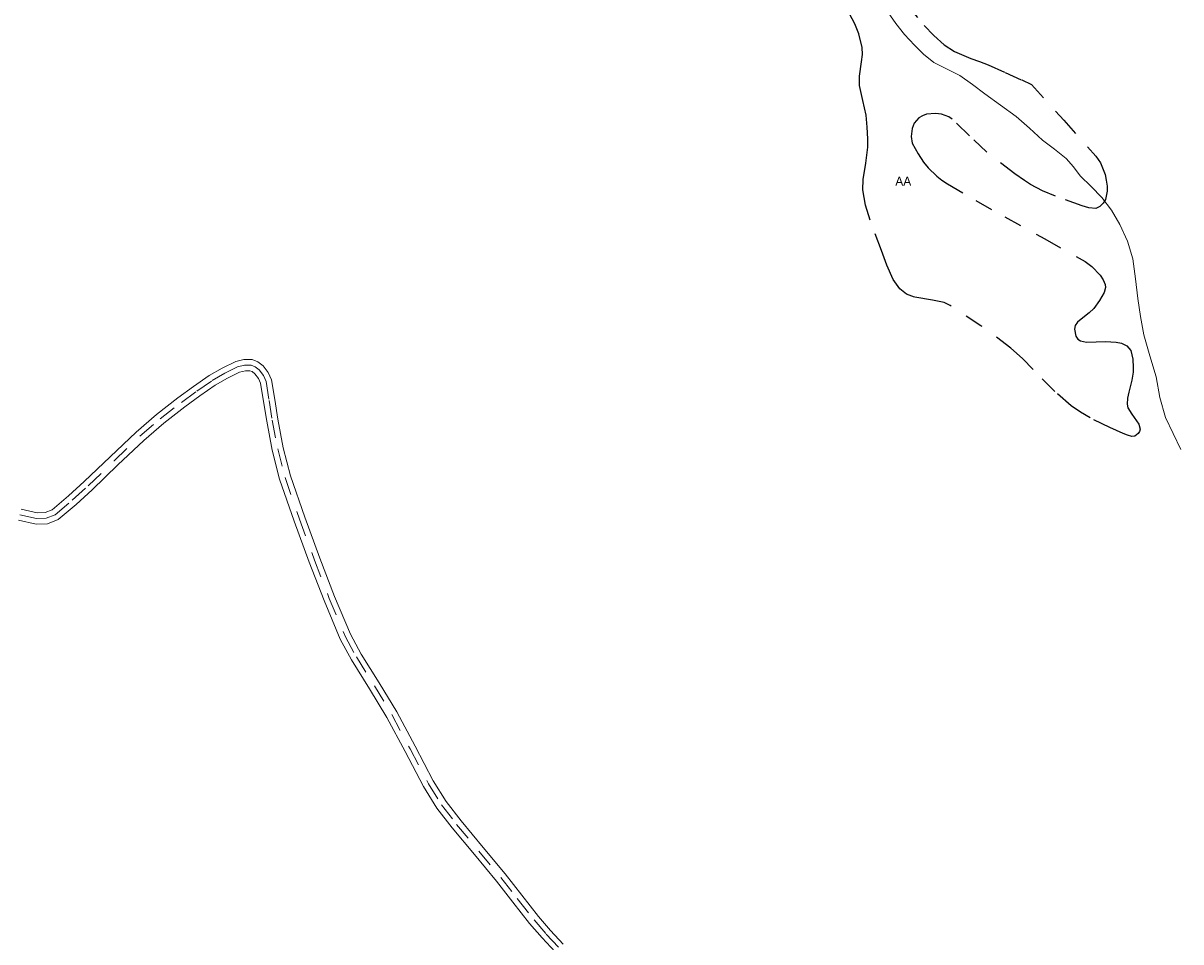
# Model space of a CAD drawing. Header units: metres. Extents: x 407555 to 411072, y 4571682 to 4574038.
# Tile 29 of 67: x 408902 to 409226, y 4572331 to 4572588. Entities that reach past the tile are written whole.
import ezdxf
from ezdxf.enums import TextEntityAlignment as Align

# ---------------------------------------------------------------- set-up
doc = ezdxf.new("R2010")
doc.units = ezdxf.units.M
doc.header["$MEASUREMENT"] = 0
doc.linetypes.add('bt5mv20_nopinta', pattern=[10, 5, -5])
for name, color, linetype, lineweight in [('ARB01_CN', 7, 'Continuous', 15), ('ARB01_LN', 7, 'Continuous', 15), ('FLU01_LN', 7, 'Continuous', 15), ('VIA16_LN', 7, 'Continuous', 15), ('VIA19_LN', 7, 'Continuous', 15)]:
    doc.layers.add(name, color=color, linetype=linetype, lineweight=lineweight)
doc.styles.add('034', font='txt')

msp = doc.modelspace()

# ---------------------------------------------------------------- linework, layer by layer
at = {"layer": 'ARB01_LN', "color": 3, "linetype": 'bt5mv20_nopinta', "lineweight": 25}
for points in [[(409148.86, 4572593.48, 483.12), (409153.99, 4572587.42, 485.11), (409156.71, 4572584.56, 486.16), (409159.62, 4572581.96, 487.43), (409162.47, 4572580.11, 488.94), (409167.05, 4572578.19, 491.56), (409169.43, 4572577.34, 492.78), (409171.85, 4572576.36, 493.77), (409176.6, 4572574.25, 495.4), (409181.35, 4572572.14, 497.03), (409184.05, 4572570.9, 497.27), (409193.03, 4572560.88, 501.12), (409202.01, 4572550.86, 504.97), (409203.35, 4572548.95, 505.99), (409204.59, 4572545.73, 508), (409204.94, 4572544.07, 508.78), (409205.19, 4572542.44, 509.12), (409205.23, 4572541.02, 509.13), (409204.7, 4572538.73, 509.06), (409204.08, 4572537.66, 509.03), (409203.18, 4572536.74, 509.01), (409201.98, 4572536.18, 509.01), (409200.07, 4572536.32, 509.01), (409198.23, 4572536.94, 509.01), (409190.72, 4572539.6, 509.1), (409187.09, 4572541.11, 509.04), (409183.75, 4572542.9, 508.74), (409182.09, 4572543.97, 508.33), (409179.33, 4572545.9, 506.95), (409171.56, 4572551.95, 501.29), (409166.66, 4572556.55, 498.34), (409161.8, 4572561.22, 495.68), (409160.88, 4572561.83, 495.35), (409158.86, 4572562.54, 495.05), (409157.15, 4572562.77, 495.03), (409154.61, 4572562.54, 495.29), (409153.47, 4572562.15, 495.53), (409152.49, 4572561.57, 495.84), (409151.22, 4572560.03, 496.5), (409150.62, 4572558.58, 497.08), (409150.3, 4572556.32, 498.06), (409150.66, 4572554.47, 499.15), (409152.27, 4572551.44, 501.9), (409153.77, 4572549.18, 504.29), (409155.11, 4572547.53, 506.06), (409157.52, 4572545.2, 508.38), (409158.93, 4572544.11, 509.28)], [(409161.21, 4572509.02, 527.51), (409159.55, 4572509.82, 527.35), (409156.29, 4572510.55, 527.1), (409151.27, 4572511.35, 526.64), (409149.02, 4572512.2, 526.33), (409147.13, 4572513.72, 525.92), (409145.31, 4572516.31, 525.08), (409143.5, 4572520.33, 523.19), (409142.06, 4572524.42, 521.02), (409138.88, 4572532.88, 516.62), (409137.6, 4572537.12, 514.43), (409136.83, 4572541.37, 512.23), (409136.88, 4572544.33, 510.74), (409137.66, 4572548.9, 508.52), (409138.19, 4572553.31, 506.29), (409138.17, 4572555.64, 504.74), (409138.03, 4572558.94, 501.83), (409137.73, 4572562.28, 499), (409136.84, 4572566.36, 496.11), (409135.87, 4572570.59, 493.47), (409135.85, 4572573.19, 492.09), (409136.48, 4572577.23, 490.18), (409136.71, 4572579.25, 489.28), (409136.65, 4572581.25, 488.42), (409135.72, 4572585.03, 486.82), (409134.58, 4572587.83, 485.66), (409132.43, 4572591.91, 483.97)], [(409158.93, 4572544.11, 509.28), (409160.49, 4572543.1, 509.93), (409168.47, 4572538.43, 511.96), (409176.52, 4572533.8, 513.54), (409187.78, 4572527.67, 515.52), (409199.06, 4572521.3, 517.56), (409200.9, 4572519.96, 518.03), (409203.22, 4572517.5, 518.98), (409204.06, 4572516.19, 519.53), (409204.6, 4572514.9, 520.1), (409204.71, 4572514.08, 520.53), (409204.38, 4572512.62, 521.52), (409203.06, 4572510.41, 523.16), (409201.43, 4572508.23, 524.39), (409200.19, 4572506.95, 524.82), (409197.91, 4572505.21, 525.23), (409196.92, 4572504.35, 525.34), (409196.23, 4572503.44, 525.38), (409196.02, 4572502.4, 525.39), (409196.44, 4572500.46, 525.4), (409196.97, 4572499.64, 525.4), (409197.71, 4572499.12, 525.38), (409199.45, 4572498.76, 525.32), (409202.07, 4572498.9, 525.2), (409204.69, 4572498.96, 525.13), (409207.7, 4572498.81, 525.12), (409209.19, 4572498.52, 525.11), (409210.65, 4572497.75, 525.11), (409211.78, 4572496.42, 525.11), (409212.42, 4572494.02, 525.11), (409212.51, 4572491.69, 525.13), (409212.48, 4572490.4, 525.33), (409212.1, 4572488.15, 526.33), (409211.25, 4572484.78, 528.6), (409210.91, 4572483.1, 529.71), (409210.75, 4572481.41, 530.55), (409210.96, 4572480.39, 530.91), (409212.09, 4572478.57, 531.43), (409214.03, 4572475.81, 532.12), (409214.38, 4572474.46, 532.5), (409214.25, 4572473.8, 532.71), (409213.86, 4572473.16, 532.95), (409212.9, 4572472.48, 533.61), (409212.12, 4572472.39, 534.29), (409210.9, 4572472.7, 535.28), (409209.65, 4572473.25, 535.81), (409205.98, 4572474.86, 535.98), (409200.41, 4572477.55, 535.43), (409197.69, 4572479.14, 534.92), (409195.07, 4572480.98, 534.34), (409190.53, 4572484.94, 533), (409184.5, 4572491.15, 530.77), (409181.47, 4572494.21, 529.83), (409178.2, 4572497.13, 529.18), (409169.88, 4572503.33, 528.31), (409161.21, 4572509.02, 527.51)]]:
    msp.add_polyline3d(points, dxfattribs=at)
at = {"layer": 'FLU01_LN', "color": 150, "linetype": 'Continuous', "lineweight": 15}
msp.add_polyline3d([(409225.81, 4572468.74, 532.01), (409223.65, 4572473.21, 530.8), (409221.48, 4572477.68, 529.59), (409219.95, 4572483.3, 528.04), (409218.95, 4572489.07, 526.4), (409217.1, 4572494.95, 524.65), (409215.44, 4572500.81, 522.8), (409214.53, 4572505.91, 520.73), (409213.77, 4572511.02, 518.55), (409213.12, 4572516.53, 516.69), (409212.4, 4572522.1, 514.99), (409210.92, 4572527.03, 513.85), (409208.71, 4572531.74, 512.6), (409206.41, 4572535.73, 510.34), (409203.7, 4572539.26, 507.95), (409200.7, 4572542.31, 506.31), (409197.66, 4572545.36, 504.65), (409195.75, 4572547.8, 503.25), (409193.76, 4572550.13, 501.85), (409190.45, 4572552.74, 500.37), (409187.07, 4572555.29, 498.91), (409183.44, 4572558.61, 496.43), (409179.68, 4572561.89, 493.93), (409175.37, 4572565.11, 491.85), (409170.97, 4572568.28, 490.08), (409167.51, 4572570.85, 488.98), (409164, 4572573.43, 487.9), (409160.37, 4572575.19, 486.58), (409156.69, 4572577.04, 485.25), (409153.83, 4572579.4, 484.71), (409151.23, 4572581.93, 484.12), (409148.5, 4572584.91, 482.65), (409146.03, 4572587.95, 480.97), (409143.92, 4572590.99, 478.95)], dxfattribs=at)
at = {"layer": 'VIA16_LN', "color": 42, "linetype": 'bt5mv20_nopinta', "lineweight": 15}
msp.add_polyline3d([(408900.92, 4572450.45, 506.27), (408905.6, 4572449.44, 507.35), (408908.28, 4572449.49, 507.9), (408910.8, 4572450.48, 508.43), (408915.59, 4572454.54, 509.6), (408920.01, 4572458.59, 510.52), (408927.27, 4572465.55, 511.89), (408934.49, 4572472.43, 513.25), (408940.17, 4572477.31, 514.53), (408946.11, 4572481.91, 515.85), (408950.39, 4572485.04, 516.4), (408954.73, 4572488.06, 516.88), (408958.25, 4572490.12, 517.61), (408961.86, 4572491.82, 518.39), (408963.81, 4572492.36, 518.7), (408965.61, 4572492.35, 518.97), (408966.73, 4572491.89, 519.16), (408967.84, 4572490.99, 519.38), (408969.07, 4572489.44, 519.75), (408969.82, 4572487.73, 520.12), (408970.68, 4572482.45, 521.02), (408971.55, 4572476.95, 521.92), (408973.06, 4572468.87, 523.21), (408975.13, 4572460.85, 524.49), (408979.15, 4572449.24, 526.49), (408983.4, 4572437.79, 528.53), (408987.5, 4572427.02, 530.53), (408992.01, 4572416.34, 532.51), (408995.09, 4572410.69, 533.45), (409000.13, 4572402.6, 534.6), (409005.03, 4572394.55, 535.83), (409010.12, 4572384.92, 537.46), (409015.24, 4572375.18, 539.14), (409018.92, 4572369.29, 540.2), (409023.14, 4572363.79, 541.27), (409029.34, 4572356.35, 542.47), (409035.49, 4572348.96, 543.65), (409040.12, 4572343.03, 545.1), (409044.8, 4572337.06, 546.61), (409048.24, 4572333.08, 547.37), (409051.84, 4572329.22, 548.05)], dxfattribs=at)
at = {"layer": 'VIA19_LN', "color": 7, "linetype": 'Continuous', "lineweight": 15}
for points in [[(408901.3, 4572451.99, 506.27), (408905.76, 4572451.02, 507.35), (408907.97, 4572451.06, 507.9), (408909.98, 4572451.86, 508.43), (408914.54, 4572455.72, 509.6), (408918.93, 4572459.75, 510.52), (408926.18, 4572466.69, 511.89), (408933.43, 4572473.61, 513.25), (408939.17, 4572478.54, 514.53), (408945.16, 4572483.18, 515.85), (408949.47, 4572486.33, 516.4), (408953.88, 4572489.4, 516.88), (408957.51, 4572491.52, 517.61), (408961.31, 4572493.31, 518.39), (408963.59, 4572493.94, 518.7), (408965.93, 4572493.93, 518.97), (408967.55, 4572493.26, 519.16), (408968.97, 4572492.11, 519.38), (408970.44, 4572490.26, 519.75), (408971.35, 4572488.18, 520.12), (408972.25, 4572482.7, 521.02), (408973.11, 4572477.22, 521.92), (408974.61, 4572469.21, 523.21), (408976.65, 4572461.31, 524.49), (408980.64, 4572449.78, 526.49), (408984.88, 4572438.35, 528.53), (408988.97, 4572427.61, 530.53), (408993.44, 4572417.03, 532.51), (408996.45, 4572411.49, 533.45), (409001.48, 4572403.43, 534.6), (409006.41, 4572395.33, 535.83), (409011.53, 4572385.66, 537.46), (409016.61, 4572375.97, 539.14), (409020.23, 4572370.19, 540.2), (409024.38, 4572364.78, 541.27), (409030.55, 4572357.37, 542.47), (409036.72, 4572349.95, 543.65), (409041.37, 4572344.01, 545.1), (409046.02, 4572338.07, 546.61), (409049.42, 4572334.14, 547.37), (409052.99, 4572330.31, 548.05)], [(408947.07, 4572480.65, 515.85), (408951.31, 4572483.75, 516.4), (408955.59, 4572486.73, 516.88), (408958.98, 4572488.71, 517.61), (408962.42, 4572490.33, 518.39), (408964.02, 4572490.77, 518.7), (408965.3, 4572490.77, 518.97), (408965.91, 4572490.51, 519.16), (408966.7, 4572489.87, 519.38), (408967.7, 4572488.61, 519.75), (408968.29, 4572487.27, 520.12), (408969.12, 4572482.2, 521.02), (408969.99, 4572476.68, 521.92), (408971.51, 4572468.52, 523.21), (408973.61, 4572460.39, 524.49), (408977.65, 4572448.71, 526.49), (408981.91, 4572437.24, 528.53), (408986.03, 4572426.43, 530.53), (408990.58, 4572415.65, 532.51), (408993.72, 4572409.89, 533.45), (408998.78, 4572401.77, 534.6), (409003.65, 4572393.76, 535.83), (409008.72, 4572384.18, 537.46), (409013.86, 4572374.39, 539.14), (409017.62, 4572368.38, 540.2), (409021.91, 4572362.8, 541.27), (409028.12, 4572355.34, 542.47), (409034.25, 4572347.96, 543.65), (409038.87, 4572342.05, 545.1), (409043.57, 4572336.06, 546.61), (409047.06, 4572332.02, 547.37), (409050.69, 4572328.13, 548.05)], [(408900.55, 4572448.91, 506.27), (408905.45, 4572447.85, 507.35), (408908.6, 4572447.91, 507.9), (408911.63, 4572449.11, 508.43), (408916.64, 4572453.35, 509.6), (408921.1, 4572457.44, 510.52), (408928.37, 4572464.4, 511.89), (408935.56, 4572471.26, 513.25), (408941.17, 4572476.08, 514.53), (408947.07, 4572480.65, 515.85)]]:
    msp.add_polyline3d(points, dxfattribs=at)

# ---------------------------------------------------------------- texts
at = {"layer": 'ARB01_CN', "color": 251, "linetype": 'Continuous', "lineweight": 0, "style": '034'}
msp.add_text('AA', height=2.5, dxfattribs=at).set_placement((409148.13, 4572543.81), align=Align.MIDDLE_CENTER)

doc.saveas('drawing.dxf')
